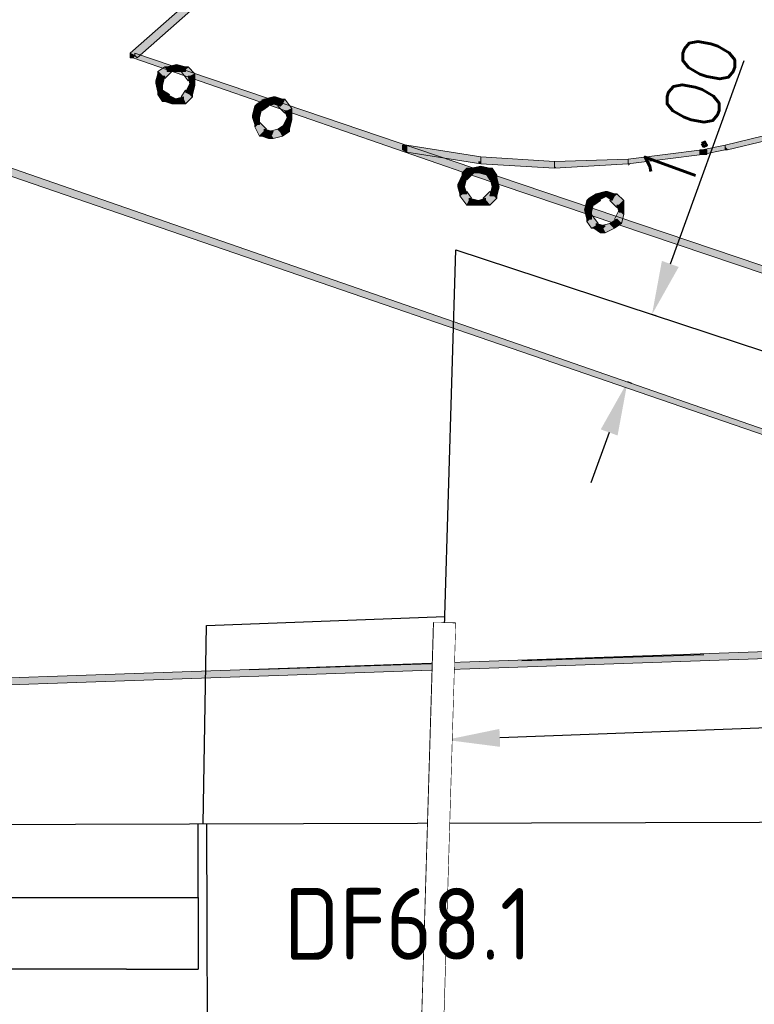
# Model space of a CAD drawing. Header units: millimetres. Extents: x -27 to 2301, y -256 to 766.
# Tile 31 of 97: x 192 to 202, y 82 to 96. Entities that reach past the tile are written whole.
import ezdxf

# ---------------------------------------------------------------- set-up
doc = ezdxf.new("R2010")
doc.units = ezdxf.units.MM
doc.set_wipeout_variables(frame=1)
doc.linetypes.add('DASHED', pattern=[19.05, 12.7, -6.35])
for name, color, linetype in [('SIV-ONDERGROND-ALG', 251, 'Continuous'), ('SIV-VRI-DETECTIE', 4, 'Continuous'), ('SIV-VRI-KABEL', 3, 'Continuous'), ('SIV-VRI-LUSUITSLIJPER', 7, 'Continuous'), ('SIV-VRI-MAATVOERING', 7, 'Continuous'), ('SIV-VRI-MANTELBUIS', 1, 'Continuous')]:
    doc.layers.add(name, color=color, linetype=linetype)
doc.styles.add('ISO', font='ISO.shx')
doc.styles.get("Standard").update_dxf_attribs({"font": 'txt.shx'})
doc.dimstyles.get("Standard").update_dxf_attribs({"dimtxt": 0.18, "dimasz": 0.18, "dimexe": 0.18, "dimexo": 0.0625, "dimgap": 0.09, "dimtad": 0, "dimtih": 1, "dimtoh": 1, "dimzin": 0, "dimdsep": 46, "dimtxsty": 'Standard', "dimcen": 0.09, "dimadec": 0, "dimazin": 0, "dimtfac": 1, "dimtofl": 0, "dimtmove": 0, "dimatfit": 3, "dimfxl": 1, "dimtolj": 1, "dimtzin": 0, "dimarcsym": 0})

# ---------------------------------------------------------------- blocks, each defined once
blk = doc.blocks.new('5x1')
at = {"layer": 'SIV-VRI-DETECTIE'}
for p, q in [((2, 0.5), (0, 0.5)), ((0, -0.5), (0, 0.5)), ((2, 0.5), (4, 0.5)), ((4, 0.5), (5, 0.5)), ((5, 0.5), (5, -0.5)), ((2, -0.5), (0, -0.5)), ((4, -0.5), (2, -0.5)), ((4, -0.5), (5, -0.5))]:
    blk.add_line(p, q, dxfattribs=at)
blk = doc.blocks.new('*D26')
at = {"layer": 'Defpoints', "color": 0}
for p in [(213.531, 87.058), (197.892, 86.469), (197.93, 85.481)]:
    blk.add_point(p, dxfattribs=at)
at = {"layer": 'SIV-VRI-MAATVOERING', "color": 0, "lineweight": -2}
for p, q in [((213.534, 86.996), (213.575, 85.89)), ((197.895, 86.406), (197.936, 85.301)), ((212.819, 86.042), (198.679, 85.509))]:
    blk.add_line(p, q, dxfattribs=at)
at = {"layer": 'SIV-VRI-MAATVOERING', "color": 0}
for points in [[(212.814, 86.167), (212.824, 85.917), (213.568, 86.07)], [(198.674, 85.634), (198.684, 85.384), (197.93, 85.481)]]:
    blk.add_solid(points, dxfattribs=at)
at = {"layer": 'SIV-VRI-MAATVOERING', "color": 0, "insert": (205.677, 86.238), "char_height": 0.75, "attachment_point": 5, "rotation": 2.1582}
blk.add_mtext('\\A1;15.65', dxfattribs=at)
blk = doc.blocks.new('*D38')
at = {"layer": 'Defpoints', "color": 0}
for p in [(200.803, 91.419), (200.461, 90.477), (200.461, 90.477)]:
    blk.add_point(p, dxfattribs=at)
at = {"layer": 'SIV-VRI-MAATVOERING', "color": 0, "lineweight": -2}
for p, q in [((201.059, 92.124), (202.088, 94.962)), ((200.862, 91.398), (200.803, 91.419)), ((200.52, 90.456), (200.461, 90.477)), ((200.206, 89.772), (199.95, 89.067))]:
    blk.add_line(p, q, dxfattribs=at)
at = {"layer": 'SIV-VRI-MAATVOERING', "color": 0}
for points in [[(200.941, 92.167), (201.176, 92.082), (200.803, 91.419)], [(200.088, 89.815), (200.323, 89.73), (200.461, 90.477)]]:
    blk.add_solid(points, dxfattribs=at)
at = {"layer": 'SIV-VRI-MAATVOERING', "color": 0, "insert": (201.322, 94.213), "char_height": 0.75, "attachment_point": 5, "rotation": 70.0667}
blk.add_mtext('\\A1;1.00', dxfattribs=at)

msp = doc.modelspace()

# ---------------------------------------------------------------- hatches: boundary and pattern name
at = {"layer": 'SIV-ONDERGROND-ALG'}
h = msp.add_hatch(color=256, dxfattribs=at)
h.dxf.hatch_style = 2
h.paths.add_polyline_path([(193.589, 95.035), (193.621, 95.003), (211.344, 110.635), (211.312, 110.667), (211.28, 110.699), (193.524, 95.067)])
h = msp.add_hatch(color=256, dxfattribs=at)
h.dxf.hatch_style = 2
h.paths.add_polyline_path([(193.557, 95.003), (193.524, 95.003), (193.524, 95.067), (193.589, 95.035)])
h = msp.add_hatch(color=256, dxfattribs=at)
h.dxf.hatch_style = 2
h.paths.add_polyline_path([(198.285, 93.395), (198.317, 93.459), (193.589, 95.067), (193.589, 95.035), (193.557, 95.003), (198.285, 93.362)])
h = msp.add_hatch(color=256, dxfattribs=at)
h.dxf.hatch_style = 2
h.paths.add_polyline_path([(194.039, 94.842), (194.007, 94.874), (193.91, 94.81), (193.975, 94.745), (194.007, 94.713), (194.103, 94.81)])
h = msp.add_hatch(color=256, dxfattribs=at)
h.dxf.hatch_style = 2
h.paths.add_polyline_path([(194.039, 94.874), (194.007, 94.874), (194.039, 94.842)])
h = msp.add_hatch(color=256, dxfattribs=at)
h.dxf.hatch_style = 2
h.paths.add_polyline_path([(194.168, 94.874), (194.168, 94.906), (194.039, 94.874), (194.039, 94.81), (194.168, 94.81)])
h = msp.add_hatch(color=256, dxfattribs=at)
h.dxf.hatch_style = 2
h.paths.add_polyline_path([(194.296, 94.842), (194.296, 94.874), (194.168, 94.906), (194.168, 94.81), (194.296, 94.81)])
h = msp.add_hatch(color=256, dxfattribs=at)
h.dxf.hatch_style = 2
h.paths.add_polyline_path([(194.361, 94.745), (194.425, 94.778), (194.329, 94.874), (194.296, 94.842), (194.232, 94.81), (194.329, 94.681)])
h = msp.add_hatch(color=256, dxfattribs=at)
h.dxf.hatch_style = 2
h.paths.add_polyline_path([(194.329, 94.874), (194.296, 94.874), (194.296, 94.842)])
h = msp.add_hatch(color=256, dxfattribs=at)
h.dxf.hatch_style = 2
h.paths.add_polyline_path([(193.975, 94.745), (193.91, 94.778), (193.878, 94.681), (193.91, 94.649), (193.975, 94.617), (194.007, 94.745)])
h = msp.add_hatch(color=256, dxfattribs=at)
h.dxf.hatch_style = 2
h.paths.add_polyline_path([(193.91, 94.81), (193.91, 94.778), (193.975, 94.745)])
h = msp.add_hatch(color=256, dxfattribs=at)
h.dxf.hatch_style = 2
h.paths.add_polyline_path([(194.393, 94.617), (194.425, 94.617), (194.425, 94.745), (194.329, 94.745), (194.361, 94.617)])
h = msp.add_hatch(color=256, dxfattribs=at)
h.dxf.hatch_style = 2
h.paths.add_polyline_path([(194.425, 94.745), (194.425, 94.778), (194.361, 94.745)])
h = msp.add_hatch(color=256, dxfattribs=at)
h.dxf.hatch_style = 2
h.paths.add_polyline_path([(193.878, 94.681), (193.878, 94.649), (193.91, 94.649)])
h = msp.add_hatch(color=256, dxfattribs=at)
h.dxf.hatch_style = 2
h.paths.add_polyline_path([(193.91, 94.649), (193.878, 94.649), (193.91, 94.52), (193.975, 94.52), (193.975, 94.649)])
h = msp.add_hatch(color=256, dxfattribs=at)
h.dxf.hatch_style = 2
h.paths.add_polyline_path([(194.361, 94.488), (194.393, 94.488), (194.425, 94.617), (194.393, 94.617), (194.361, 94.649), (194.296, 94.52)])
h = msp.add_hatch(color=256, dxfattribs=at)
h.dxf.hatch_style = 2
h.paths.add_polyline_path([(193.943, 94.52), (193.91, 94.488), (193.975, 94.392), (194.039, 94.424), (194.071, 94.488), (193.975, 94.552)])
h = msp.add_hatch(color=256, dxfattribs=at)
h.dxf.hatch_style = 2
h.paths.add_polyline_path([(193.91, 94.52), (193.91, 94.488), (193.943, 94.52)])
h = msp.add_hatch(color=256, dxfattribs=at)
h.dxf.hatch_style = 2
h.paths.add_polyline_path([(193.975, 94.392), (194.007, 94.392), (194.039, 94.424)])
h = msp.add_hatch(color=256, dxfattribs=at)
h.dxf.hatch_style = 2
h.paths.add_polyline_path([(194.039, 94.424), (194.007, 94.392), (194.103, 94.359), (194.136, 94.392), (194.168, 94.424), (194.039, 94.488)])
h = msp.add_hatch(color=256, dxfattribs=at)
h.dxf.hatch_style = 2
h.paths.add_polyline_path([(194.136, 94.392), (194.136, 94.359), (194.264, 94.359), (194.264, 94.456), (194.136, 94.424)])
h = msp.add_hatch(color=256, dxfattribs=at)
h.dxf.hatch_style = 2
h.paths.add_polyline_path([(194.264, 94.424), (194.296, 94.359), (194.393, 94.456), (194.361, 94.488), (194.296, 94.552), (194.232, 94.456)])
h = msp.add_hatch(color=256, dxfattribs=at)
h.dxf.hatch_style = 2
h.paths.add_polyline_path([(194.264, 94.359), (194.296, 94.359), (194.264, 94.424)])
h = msp.add_hatch(color=256, dxfattribs=at)
h.dxf.hatch_style = 2
h.paths.add_polyline_path([(194.393, 94.456), (194.393, 94.488), (194.361, 94.488)])
h = msp.add_hatch(color=256, dxfattribs=at)
h.dxf.hatch_style = 2
h.paths.add_polyline_path([(195.39, 94.359), (195.39, 94.424), (195.294, 94.359), (195.326, 94.295), (195.358, 94.263), (195.454, 94.327)])
h = msp.add_hatch(color=256, dxfattribs=at)
h.dxf.hatch_style = 2
h.paths.add_polyline_path([(195.358, 94.424), (195.39, 94.424), (195.39, 94.392), (195.358, 94.392)])
h = msp.add_hatch(color=256, dxfattribs=at)
h.dxf.hatch_style = 2
h.paths.add_polyline_path([(195.519, 94.424), (195.519, 94.456), (195.39, 94.424), (195.39, 94.359), (195.422, 94.327), (195.551, 94.359)])
h = msp.add_hatch(color=256, dxfattribs=at)
h.dxf.hatch_style = 2
h.paths.add_polyline_path([(195.647, 94.359), (195.647, 94.424), (195.551, 94.456), (195.519, 94.424), (195.519, 94.359), (195.615, 94.327)])
h = msp.add_hatch(color=256, dxfattribs=at)
h.dxf.hatch_style = 2
h.paths.add_polyline_path([(195.551, 94.456), (195.519, 94.456), (195.519, 94.424)])
h = msp.add_hatch(color=256, dxfattribs=at)
h.dxf.hatch_style = 2
h.paths.add_polyline_path([(195.712, 94.263), (195.776, 94.295), (195.68, 94.424), (195.647, 94.359), (195.583, 94.327), (195.68, 94.231)])
h = msp.add_hatch(color=256, dxfattribs=at)
h.dxf.hatch_style = 2
h.paths.add_polyline_path([(195.68, 94.424), (195.647, 94.424), (195.647, 94.359)])
h = msp.add_hatch(color=256, dxfattribs=at)
h.dxf.hatch_style = 2
h.paths.add_polyline_path([(194.103, 94.359), (194.136, 94.359), (194.136, 94.392)])
h = msp.add_hatch(color=256, dxfattribs=at)
h.dxf.hatch_style = 2
h.paths.add_polyline_path([(195.326, 94.295), (195.261, 94.327), (195.229, 94.199), (195.261, 94.167), (195.326, 94.167), (195.358, 94.295)])
h = msp.add_hatch(color=256, dxfattribs=at)
h.dxf.hatch_style = 2
h.paths.add_polyline_path([(195.294, 94.359), (195.261, 94.327), (195.326, 94.295)])
h = msp.add_hatch(color=256, dxfattribs=at)
h.dxf.hatch_style = 2
h.paths.add_polyline_path([(195.776, 94.263), (195.776, 94.295), (195.712, 94.263)])
h = msp.add_hatch(color=256, dxfattribs=at)
h.dxf.hatch_style = 2
h.paths.add_polyline_path([(195.229, 94.199), (195.229, 94.167), (195.261, 94.167)])
h = msp.add_hatch(color=256, dxfattribs=at)
h.dxf.hatch_style = 2
h.paths.add_polyline_path([(195.261, 94.167), (195.229, 94.167), (195.261, 94.07), (195.326, 94.07), (195.326, 94.167)])
h = msp.add_hatch(color=256, dxfattribs=at)
h.dxf.hatch_style = 2
h.paths.add_polyline_path([(195.712, 94.038), (195.744, 94.006), (195.776, 94.134), (195.744, 94.167), (195.712, 94.167), (195.647, 94.038)])
h = msp.add_hatch(color=256, dxfattribs=at)
h.dxf.hatch_style = 2
h.paths.add_polyline_path([(195.744, 94.167), (195.776, 94.167), (195.776, 94.263), (195.68, 94.263), (195.712, 94.167)])
h = msp.add_hatch(color=256, dxfattribs=at)
h.dxf.hatch_style = 2
h.paths.add_polyline_path([(195.776, 94.134), (195.776, 94.167), (195.744, 94.167)])
h = msp.add_hatch(color=256, dxfattribs=at)
h.dxf.hatch_style = 2
h.paths.add_polyline_path([(195.294, 94.07), (195.261, 94.038), (195.326, 93.909), (195.39, 93.974), (195.422, 94.006), (195.326, 94.102)])
h = msp.add_hatch(color=256, dxfattribs=at)
h.dxf.hatch_style = 2
h.paths.add_polyline_path([(195.261, 94.07), (195.261, 94.038), (195.294, 94.07)])
h = msp.add_hatch(color=256, dxfattribs=at)
h.dxf.hatch_style = 2
h.paths.add_polyline_path([(195.39, 93.974), (195.358, 93.909), (195.454, 93.877), (195.487, 93.909), (195.519, 93.974), (195.39, 94.006)])
h = msp.add_hatch(color=256, dxfattribs=at)
h.dxf.hatch_style = 2
h.paths.add_polyline_path([(195.487, 93.909), (195.519, 93.877), (195.647, 93.909), (195.615, 93.974), (195.583, 94.006), (195.454, 93.974)])
h = msp.add_hatch(color=256, dxfattribs=at)
h.dxf.hatch_style = 2
h.paths.add_polyline_path([(195.615, 93.974), (195.647, 93.909), (195.744, 93.974), (195.712, 94.038), (195.68, 94.07), (195.583, 94.006)])
h = msp.add_hatch(color=256, dxfattribs=at)
h.dxf.hatch_style = 2
h.paths.add_polyline_path([(195.744, 93.974), (195.744, 94.006), (195.712, 94.038)])
h = msp.add_hatch(color=256, dxfattribs=at)
h.dxf.hatch_style = 2
h.paths.add_polyline_path([(195.326, 93.909), (195.358, 93.909), (195.39, 93.974)])
h = msp.add_hatch(color=256, dxfattribs=at)
h.dxf.hatch_style = 2
h.paths.add_polyline_path([(195.454, 93.877), (195.519, 93.877), (195.487, 93.909)])
h = msp.add_hatch(color=256, dxfattribs=at)
h.dxf.hatch_style = 2
h.paths.add_polyline_path([(202.37, 93.877), (202.338, 93.909), (201.823, 93.781), (201.823, 93.748), (201.855, 93.716), (202.402, 93.845)])
h = msp.add_hatch(color=256, dxfattribs=at)
h.dxf.hatch_style = 2
h.paths.add_polyline_path([(197.384, 93.684), (197.32, 93.716), (197.32, 93.781), (197.384, 93.781), (197.384, 93.716)])
h = msp.add_hatch(color=256, dxfattribs=at)
h.dxf.hatch_style = 2
h.paths.add_polyline_path([(197.384, 93.716), (197.384, 93.684), (198.414, 93.523), (198.414, 93.62), (197.384, 93.781)])
h = msp.add_hatch(color=256, dxfattribs=at)
h.dxf.hatch_style = 2
h.paths.add_polyline_path([(201.823, 93.748), (201.823, 93.781), (201.501, 93.716), (201.501, 93.652), (201.823, 93.716)])
h = msp.add_hatch(color=256, dxfattribs=at)
h.dxf.hatch_style = 2
h.paths.add_polyline_path([(201.855, 93.716), (201.823, 93.716), (201.823, 93.748)])
h = msp.add_hatch(color=256, dxfattribs=at)
h.dxf.hatch_style = 2
h.paths.add_polyline_path([(198.414, 93.588), (198.414, 93.523), (199.443, 93.459), (199.443, 93.555), (198.414, 93.62)])
h = msp.add_hatch(color=256, dxfattribs=at)
h.dxf.hatch_style = 2
h.paths.add_polyline_path([(200.472, 93.555), (200.472, 93.523), (201.501, 93.652), (201.501, 93.716), (200.472, 93.588)])
h = msp.add_hatch(color=256, dxfattribs=at)
h.dxf.hatch_style = 2
h.paths.add_polyline_path([(201.501, 93.652), (201.469, 93.652), (201.469, 93.716), (201.501, 93.716), (201.501, 93.684)])
h = msp.add_hatch(color=256, dxfattribs=at)
h.dxf.hatch_style = 2
h.paths.add_polyline_path([(201.501, 93.716), (201.566, 93.716), (201.566, 93.652), (201.501, 93.652), (201.501, 93.684)])
h = msp.add_hatch(color=256, dxfattribs=at)
h.dxf.hatch_style = 2
h.paths.add_polyline_path([(191.755, 93.459), (191.723, 93.395), (203.142, 89.47), (203.174, 89.503), (203.174, 89.535), (191.788, 93.491)])
h = msp.add_hatch(color=256, dxfattribs=at)
h.dxf.hatch_style = 2
h.paths.add_polyline_path([(198.285, 93.427), (198.221, 93.459), (198.156, 93.395), (198.188, 93.33), (198.221, 93.298), (198.317, 93.395)])
h = msp.add_hatch(color=256, dxfattribs=at)
h.dxf.hatch_style = 2
h.paths.add_polyline_path([(198.285, 93.459), (198.221, 93.459), (198.285, 93.427)])
h = msp.add_hatch(color=256, dxfattribs=at)
h.dxf.hatch_style = 2
h.paths.add_polyline_path([(198.414, 93.459), (198.414, 93.491), (198.285, 93.459), (198.285, 93.395), (198.414, 93.395)])
h = msp.add_hatch(color=256, dxfattribs=at)
h.dxf.hatch_style = 2
h.paths.add_polyline_path([(203.624, 91.593), (203.657, 91.658), (198.317, 93.459), (198.285, 93.395), (198.285, 93.362), (203.624, 91.561)])
h = msp.add_hatch(color=256, dxfattribs=at)
h.dxf.hatch_style = 2
h.paths.add_polyline_path([(198.381, 93.523), (198.381, 93.555), (198.414, 93.555), (198.414, 93.523)])
h = msp.add_hatch(color=256, dxfattribs=at)
h.dxf.hatch_style = 2
h.paths.add_polyline_path([(198.542, 93.395), (198.542, 93.459), (198.414, 93.491), (198.414, 93.459), (198.381, 93.395), (198.51, 93.362)])
h = msp.add_hatch(color=256, dxfattribs=at)
h.dxf.hatch_style = 2
h.paths.add_polyline_path([(198.607, 93.33), (198.639, 93.362), (198.574, 93.459), (198.542, 93.395), (198.478, 93.395), (198.542, 93.298)])
h = msp.add_hatch(color=256, dxfattribs=at)
h.dxf.hatch_style = 2
h.paths.add_polyline_path([(198.574, 93.459), (198.542, 93.459), (198.542, 93.395)])
h = msp.add_hatch(color=256, dxfattribs=at)
h.dxf.hatch_style = 2
h.paths.add_polyline_path([(199.443, 93.523), (199.443, 93.459), (200.472, 93.523), (200.472, 93.588), (199.443, 93.555)])
h = msp.add_hatch(color=256, dxfattribs=at)
h.dxf.hatch_style = 2
h.paths.add_polyline_path([(199.443, 93.459), (199.443, 93.491), (199.475, 93.459)])
h = msp.add_hatch(color=256, dxfattribs=at)
h.dxf.hatch_style = 2
h.paths.add_polyline_path([(200.472, 93.523), (200.504, 93.523), (200.472, 93.491)])
h = msp.add_hatch(color=256, dxfattribs=at)
h.dxf.hatch_style = 2
h.paths.add_polyline_path([(198.188, 93.33), (198.156, 93.362), (198.092, 93.234), (198.156, 93.202), (198.188, 93.202), (198.221, 93.33)])
h = msp.add_hatch(color=256, dxfattribs=at)
h.dxf.hatch_style = 2
h.paths.add_polyline_path([(198.156, 93.395), (198.156, 93.362), (198.188, 93.33)])
h = msp.add_hatch(color=256, dxfattribs=at)
h.dxf.hatch_style = 2
h.paths.add_polyline_path([(198.607, 93.202), (198.671, 93.202), (198.639, 93.33), (198.542, 93.33), (198.574, 93.202)])
h = msp.add_hatch(color=256, dxfattribs=at)
h.dxf.hatch_style = 2
h.paths.add_polyline_path([(198.639, 93.33), (198.639, 93.362), (198.607, 93.33)])
h = msp.add_hatch(color=256, dxfattribs=at)
h.dxf.hatch_style = 2
h.paths.add_polyline_path([(198.092, 93.234), (198.092, 93.202), (198.156, 93.202)])
h = msp.add_hatch(color=256, dxfattribs=at)
h.dxf.hatch_style = 2
h.paths.add_polyline_path([(198.156, 93.202), (198.092, 93.202), (198.124, 93.105), (198.221, 93.105), (198.188, 93.202)])
h = msp.add_hatch(color=256, dxfattribs=at)
h.dxf.hatch_style = 2
h.paths.add_polyline_path([(198.607, 93.073), (198.639, 93.073), (198.671, 93.202), (198.574, 93.202), (198.542, 93.073)])
h = msp.add_hatch(color=256, dxfattribs=at)
h.dxf.hatch_style = 2
h.paths.add_polyline_path([(198.639, 93.202), (198.671, 93.202), (198.671, 93.169), (198.639, 93.169)])
h = msp.add_hatch(color=256, dxfattribs=at)
h.dxf.hatch_style = 2
h.paths.add_polyline_path([(198.156, 93.105), (198.124, 93.073), (198.221, 92.944), (198.253, 93.009), (198.285, 93.041), (198.221, 93.137)])
h = msp.add_hatch(color=256, dxfattribs=at)
h.dxf.hatch_style = 2
h.paths.add_polyline_path([(198.124, 93.105), (198.124, 93.073), (198.156, 93.105)])
h = msp.add_hatch(color=256, dxfattribs=at)
h.dxf.hatch_style = 2
h.paths.add_polyline_path([(198.478, 93.009), (198.542, 92.944), (198.639, 93.041), (198.607, 93.073), (198.542, 93.137), (198.446, 93.041)])
h = msp.add_hatch(color=256, dxfattribs=at)
h.dxf.hatch_style = 2
h.paths.add_polyline_path([(198.639, 93.041), (198.639, 93.073), (198.607, 93.073)])
h = msp.add_hatch(color=256, dxfattribs=at)
h.dxf.hatch_style = 2
h.paths.add_polyline_path([(200.022, 93.073), (200.022, 93.105), (199.925, 93.041), (199.958, 93.009), (199.99, 92.944), (200.086, 93.009)])
h = msp.add_hatch(color=256, dxfattribs=at)
h.dxf.hatch_style = 2
h.paths.add_polyline_path([(200.151, 93.105), (200.151, 93.137), (200.022, 93.105), (200.022, 93.073), (200.054, 93.009), (200.183, 93.073)])
h = msp.add_hatch(color=256, dxfattribs=at)
h.dxf.hatch_style = 2
h.paths.add_polyline_path([(200.279, 93.073), (200.279, 93.105), (200.183, 93.137), (200.151, 93.105), (200.151, 93.073), (200.247, 93.009)])
h = msp.add_hatch(color=256, dxfattribs=at)
h.dxf.hatch_style = 2
h.paths.add_polyline_path([(200.183, 93.137), (200.151, 93.137), (200.151, 93.105)])
h = msp.add_hatch(color=256, dxfattribs=at)
h.dxf.hatch_style = 2
h.paths.add_polyline_path([(200.343, 92.944), (200.408, 93.009), (200.311, 93.105), (200.279, 93.073), (200.215, 93.009), (200.311, 92.912)])
h = msp.add_hatch(color=256, dxfattribs=at)
h.dxf.hatch_style = 2
h.paths.add_polyline_path([(200.311, 93.105), (200.279, 93.105), (200.279, 93.073)])
h = msp.add_hatch(color=256, dxfattribs=at)
h.dxf.hatch_style = 2
h.paths.add_polyline_path([(198.221, 92.944), (198.253, 92.944), (198.253, 93.009)])
h = msp.add_hatch(color=256, dxfattribs=at)
h.dxf.hatch_style = 2
h.paths.add_polyline_path([(198.253, 93.009), (198.253, 92.944), (198.381, 92.944), (198.381, 93.009), (198.253, 93.041)])
h = msp.add_hatch(color=256, dxfattribs=at)
h.dxf.hatch_style = 2
h.paths.add_polyline_path([(198.381, 92.976), (198.381, 92.944), (198.478, 92.944), (198.478, 93.041), (198.381, 93.009)])
h = msp.add_hatch(color=256, dxfattribs=at)
h.dxf.hatch_style = 2
h.paths.add_polyline_path([(198.478, 92.944), (198.542, 92.944), (198.478, 93.009)])
h = msp.add_hatch(color=256, dxfattribs=at)
h.dxf.hatch_style = 2
h.paths.add_polyline_path([(199.958, 93.009), (199.893, 93.009), (199.861, 92.88), (199.893, 92.88), (199.958, 92.848), (199.99, 92.976)])
h = msp.add_hatch(color=256, dxfattribs=at)
h.dxf.hatch_style = 2
h.paths.add_polyline_path([(199.925, 93.041), (199.893, 93.009), (199.958, 93.009)])
h = msp.add_hatch(color=256, dxfattribs=at)
h.dxf.hatch_style = 2
h.paths.add_polyline_path([(200.376, 92.848), (200.408, 92.848), (200.408, 92.944), (200.311, 92.944), (200.343, 92.848)])
h = msp.add_hatch(color=256, dxfattribs=at)
h.dxf.hatch_style = 2
h.paths.add_polyline_path([(200.408, 92.944), (200.408, 93.009), (200.343, 92.944)])
h = msp.add_hatch(color=256, dxfattribs=at)
h.dxf.hatch_style = 2
h.paths.add_polyline_path([(199.893, 92.88), (199.861, 92.88), (199.893, 92.751), (199.958, 92.751), (199.958, 92.88)])
h = msp.add_hatch(color=256, dxfattribs=at)
h.dxf.hatch_style = 2
h.paths.add_polyline_path([(199.925, 92.751), (199.893, 92.719), (199.958, 92.623), (200.022, 92.655), (200.054, 92.687), (199.958, 92.816)])
h = msp.add_hatch(color=256, dxfattribs=at)
h.dxf.hatch_style = 2
h.paths.add_polyline_path([(200.343, 92.719), (200.376, 92.687), (200.408, 92.816), (200.376, 92.848), (200.343, 92.88), (200.279, 92.751)])
h = msp.add_hatch(color=256, dxfattribs=at)
h.dxf.hatch_style = 2
h.paths.add_polyline_path([(200.408, 92.816), (200.408, 92.848), (200.376, 92.848)])
h = msp.add_hatch(color=256, dxfattribs=at)
h.dxf.hatch_style = 2
h.paths.add_polyline_path([(199.893, 92.751), (199.893, 92.719), (199.925, 92.751)])
h = msp.add_hatch(color=256, dxfattribs=at)
h.dxf.hatch_style = 2
h.paths.add_polyline_path([(199.958, 92.623), (199.99, 92.623), (200.022, 92.655)])
h = msp.add_hatch(color=256, dxfattribs=at)
h.dxf.hatch_style = 2
h.paths.add_polyline_path([(200.022, 92.655), (199.99, 92.623), (200.086, 92.558), (200.118, 92.623), (200.151, 92.655), (200.022, 92.687)])
h = msp.add_hatch(color=256, dxfattribs=at)
h.dxf.hatch_style = 2
h.paths.add_polyline_path([(200.118, 92.623), (200.151, 92.558), (200.279, 92.623), (200.247, 92.655), (200.215, 92.687), (200.086, 92.655)])
h = msp.add_hatch(color=256, dxfattribs=at)
h.dxf.hatch_style = 2
h.paths.add_polyline_path([(200.247, 92.655), (200.279, 92.623), (200.376, 92.687), (200.343, 92.719), (200.311, 92.751), (200.215, 92.687)])
h = msp.add_hatch(color=256, dxfattribs=at)
h.dxf.hatch_style = 2
h.paths.add_polyline_path([(200.086, 92.558), (200.151, 92.558), (200.118, 92.623)])
h = msp.add_hatch(color=256, dxfattribs=at)
h.dxf.hatch_style = 2
h.paths.add_polyline_path([(178.986, 85.868), (178.986, 85.804), (211.376, 86.929), (211.376, 87.026), (178.986, 85.9)])

# ---------------------------------------------------------------- linework, layer by layer
at = {"layer": 'SIV-ONDERGROND-ALG', "lineweight": 5}
for points in [[(193.589, 95.035), (193.621, 95.003), (211.344, 110.635), (211.312, 110.667), (211.28, 110.699), (193.524, 95.067), (193.589, 95.035)], [(193.557, 95.003), (193.524, 95.003), (193.524, 95.067)], [(198.285, 93.395), (198.317, 93.459), (193.589, 95.067), (193.589, 95.035), (193.557, 95.003), (198.285, 93.362), (198.285, 93.395)], [(194.039, 94.842), (194.007, 94.874), (193.91, 94.81), (193.975, 94.745), (194.007, 94.713), (194.103, 94.81), (194.039, 94.842)], [(194.039, 94.874), (194.007, 94.874)], [(194.168, 94.874), (194.168, 94.906), (194.039, 94.874), (194.039, 94.81), (194.168, 94.81), (194.168, 94.874)], [(194.296, 94.842), (194.296, 94.874), (194.168, 94.906), (194.168, 94.81), (194.296, 94.81), (194.296, 94.842)], [(194.361, 94.745), (194.425, 94.778), (194.329, 94.874), (194.296, 94.842), (194.232, 94.81), (194.329, 94.681), (194.361, 94.745)], [(194.329, 94.874), (194.296, 94.874)], [(193.975, 94.745), (193.91, 94.778), (193.878, 94.681), (193.91, 94.649), (193.975, 94.617), (194.007, 94.745), (193.975, 94.745)], [(193.91, 94.81), (193.91, 94.778)], [(194.393, 94.617), (194.425, 94.617), (194.425, 94.745), (194.329, 94.745), (194.361, 94.617), (194.393, 94.617)], [(194.425, 94.745), (194.425, 94.778)], [(193.878, 94.681), (193.878, 94.649)], [(193.91, 94.649), (193.878, 94.649), (193.91, 94.52), (193.975, 94.52), (193.975, 94.649), (193.91, 94.649)], [(194.361, 94.488), (194.393, 94.488), (194.425, 94.617), (194.393, 94.617), (194.361, 94.649), (194.296, 94.52), (194.361, 94.488)], [(194.425, 94.617), (194.425, 94.617)], [(193.943, 94.52), (193.91, 94.488), (193.975, 94.392), (194.039, 94.424), (194.071, 94.488), (193.975, 94.552), (193.943, 94.52)], [(193.91, 94.52), (193.91, 94.488)], [(194.039, 94.424), (194.007, 94.392), (194.103, 94.359), (194.136, 94.392), (194.168, 94.424), (194.039, 94.488), (194.039, 94.424)], [(194.136, 94.392), (194.136, 94.359), (194.264, 94.359), (194.264, 94.456), (194.136, 94.424), (194.136, 94.392)], [(194.264, 94.424), (194.296, 94.359), (194.393, 94.456), (194.361, 94.488), (194.296, 94.552), (194.232, 94.456), (194.264, 94.424)], [(194.393, 94.456), (194.393, 94.488)], [(195.39, 94.359), (195.39, 94.424), (195.294, 94.359), (195.326, 94.295), (195.358, 94.263), (195.454, 94.327), (195.39, 94.359)], [(195.519, 94.424), (195.519, 94.456), (195.39, 94.424), (195.39, 94.359), (195.422, 94.327), (195.551, 94.359), (195.519, 94.424)], [(195.647, 94.359), (195.647, 94.424), (195.551, 94.456), (195.519, 94.424), (195.519, 94.359), (195.615, 94.327), (195.647, 94.359)], [(195.551, 94.456), (195.519, 94.456)], [(195.712, 94.263), (195.776, 94.295), (195.68, 94.424), (195.647, 94.359), (195.583, 94.327), (195.68, 94.231), (195.712, 94.263)], [(195.68, 94.424), (195.647, 94.424)], [(193.975, 94.392), (194.007, 94.392)], [(194.103, 94.359), (194.136, 94.359)], [(194.264, 94.359), (194.296, 94.359)], [(195.326, 94.295), (195.261, 94.327), (195.229, 94.199), (195.261, 94.167), (195.326, 94.167), (195.358, 94.295), (195.326, 94.295)], [(195.294, 94.359), (195.261, 94.327)], [(195.776, 94.263), (195.776, 94.295)], [(195.229, 94.199), (195.229, 94.167)], [(195.261, 94.167), (195.229, 94.167), (195.261, 94.07), (195.326, 94.07), (195.326, 94.167), (195.261, 94.167)], [(195.712, 94.038), (195.744, 94.006), (195.776, 94.134), (195.744, 94.167), (195.712, 94.167), (195.647, 94.038), (195.712, 94.038)], [(195.744, 94.167), (195.776, 94.167), (195.776, 94.263), (195.68, 94.263), (195.712, 94.167), (195.744, 94.167)], [(195.776, 94.134), (195.776, 94.167)], [(195.294, 94.07), (195.261, 94.038), (195.326, 93.909), (195.39, 93.974), (195.422, 94.006), (195.326, 94.102), (195.294, 94.07)], [(195.261, 94.07), (195.261, 94.038)], [(195.39, 93.974), (195.358, 93.909), (195.454, 93.877), (195.487, 93.909), (195.519, 93.974), (195.39, 94.006), (195.39, 93.974)], [(195.487, 93.909), (195.519, 93.877), (195.647, 93.909), (195.615, 93.974), (195.583, 94.006), (195.454, 93.974), (195.487, 93.909)], [(195.615, 93.974), (195.647, 93.909), (195.744, 93.974), (195.712, 94.038), (195.68, 94.07), (195.583, 94.006), (195.615, 93.974)], [(195.744, 93.974), (195.744, 94.006)], [(195.326, 93.909), (195.358, 93.909)], [(195.454, 93.877), (195.519, 93.877)], [(195.647, 93.909), (195.647, 93.909)], [(202.37, 93.877), (202.338, 93.909), (201.823, 93.781), (201.823, 93.748), (201.855, 93.716), (202.402, 93.845), (202.37, 93.877)], [(197.384, 93.684), (197.32, 93.716), (197.32, 93.781), (197.384, 93.781)], [(197.384, 93.716), (197.384, 93.684), (198.414, 93.523), (198.414, 93.62), (197.384, 93.781), (197.384, 93.716)], [(201.823, 93.748), (201.823, 93.781), (201.501, 93.716), (201.501, 93.652), (201.823, 93.716), (201.823, 93.748)], [(198.414, 93.588), (198.414, 93.523), (199.443, 93.459), (199.443, 93.555), (198.414, 93.62), (198.414, 93.588)], [(200.472, 93.555), (200.472, 93.523), (201.501, 93.652), (201.501, 93.716), (200.472, 93.588), (200.472, 93.555)], [(201.501, 93.652), (201.469, 93.652), (201.469, 93.716), (201.501, 93.716)], [(201.501, 93.716), (201.566, 93.716), (201.566, 93.652), (201.501, 93.652)], [(201.855, 93.716), (201.823, 93.716)], [(191.755, 93.459), (191.723, 93.395), (203.142, 89.47), (203.174, 89.503), (203.174, 89.535), (191.788, 93.491), (191.755, 93.459)], [(198.285, 93.427), (198.221, 93.459), (198.156, 93.395), (198.188, 93.33), (198.221, 93.298), (198.317, 93.395), (198.285, 93.427)], [(198.285, 93.459), (198.221, 93.459)], [(198.414, 93.459), (198.414, 93.491), (198.285, 93.459), (198.285, 93.395), (198.414, 93.395), (198.414, 93.459)], [(203.624, 91.593), (203.657, 91.658), (198.317, 93.459), (198.285, 93.395), (198.285, 93.362), (203.624, 91.561), (203.624, 91.593)], [(198.542, 93.395), (198.542, 93.459), (198.414, 93.491), (198.414, 93.459), (198.381, 93.395), (198.51, 93.362), (198.542, 93.395)], [(198.414, 93.491), (198.414, 93.491)], [(198.607, 93.33), (198.639, 93.362), (198.574, 93.459), (198.542, 93.395), (198.478, 93.395), (198.542, 93.298), (198.607, 93.33)], [(198.574, 93.459), (198.542, 93.459)], [(199.443, 93.523), (199.443, 93.459), (200.472, 93.523), (200.472, 93.588), (199.443, 93.555), (199.443, 93.523)], [(198.188, 93.33), (198.156, 93.362), (198.092, 93.234), (198.156, 93.202), (198.188, 93.202), (198.221, 93.33), (198.188, 93.33)], [(198.156, 93.395), (198.156, 93.362)], [(198.607, 93.202), (198.671, 93.202), (198.639, 93.33), (198.542, 93.33), (198.574, 93.202), (198.607, 93.202)], [(198.639, 93.33), (198.639, 93.362)], [(198.092, 93.234), (198.092, 93.202)], [(198.156, 93.202), (198.092, 93.202), (198.124, 93.105), (198.221, 93.105), (198.188, 93.202), (198.156, 93.202)], [(198.607, 93.073), (198.639, 93.073), (198.671, 93.202), (198.574, 93.202), (198.542, 93.073), (198.607, 93.073)], [(198.156, 93.105), (198.124, 93.073), (198.221, 92.944), (198.253, 93.009), (198.285, 93.041), (198.221, 93.137), (198.156, 93.105)], [(198.124, 93.105), (198.124, 93.073)], [(198.478, 93.009), (198.542, 92.944), (198.639, 93.041), (198.607, 93.073), (198.542, 93.137), (198.446, 93.041), (198.478, 93.009)], [(198.639, 93.041), (198.639, 93.073)], [(200.022, 93.073), (200.022, 93.105), (199.925, 93.041), (199.958, 93.009), (199.99, 92.944), (200.086, 93.009), (200.022, 93.073)], [(200.151, 93.105), (200.151, 93.137), (200.022, 93.105), (200.022, 93.073), (200.054, 93.009), (200.183, 93.073), (200.151, 93.105)], [(200.279, 93.073), (200.279, 93.105), (200.183, 93.137), (200.151, 93.105), (200.151, 93.073), (200.247, 93.009), (200.279, 93.073)], [(200.183, 93.137), (200.151, 93.137)], [(200.343, 92.944), (200.408, 93.009), (200.311, 93.105), (200.279, 93.073), (200.215, 93.009), (200.311, 92.912), (200.343, 92.944)], [(200.311, 93.105), (200.279, 93.105)], [(198.221, 92.944), (198.253, 92.944)], [(198.253, 93.009), (198.253, 92.944), (198.381, 92.944), (198.381, 93.009), (198.253, 93.041), (198.253, 93.009)], [(198.381, 92.976), (198.381, 92.944), (198.478, 92.944), (198.478, 93.041), (198.381, 93.009), (198.381, 92.976)], [(198.478, 92.944), (198.542, 92.944)], [(199.958, 93.009), (199.893, 93.009), (199.861, 92.88), (199.893, 92.88), (199.958, 92.848), (199.99, 92.976), (199.958, 93.009)], [(199.925, 93.041), (199.893, 93.009)], [(200.376, 92.848), (200.408, 92.848), (200.408, 92.944), (200.311, 92.944), (200.343, 92.848), (200.376, 92.848)], [(200.408, 92.944), (200.408, 93.009)], [(199.861, 92.88), (199.861, 92.88)], [(199.893, 92.88), (199.861, 92.88), (199.893, 92.751), (199.958, 92.751), (199.958, 92.88), (199.893, 92.88)], [(199.925, 92.751), (199.893, 92.719), (199.958, 92.623), (200.022, 92.655), (200.054, 92.687), (199.958, 92.816), (199.925, 92.751)], [(200.343, 92.719), (200.376, 92.687), (200.408, 92.816), (200.376, 92.848), (200.343, 92.88), (200.279, 92.751), (200.343, 92.719)], [(200.408, 92.816), (200.408, 92.848)], [(199.893, 92.751), (199.893, 92.719)], [(200.022, 92.655), (199.99, 92.623), (200.086, 92.558), (200.118, 92.623), (200.151, 92.655), (200.022, 92.687), (200.022, 92.655)], [(200.118, 92.623), (200.151, 92.558), (200.279, 92.623), (200.247, 92.655), (200.215, 92.687), (200.086, 92.655), (200.118, 92.623)], [(200.247, 92.655), (200.279, 92.623), (200.376, 92.687), (200.343, 92.719), (200.311, 92.751), (200.215, 92.687), (200.247, 92.655)], [(200.376, 92.687), (200.376, 92.687)], [(199.958, 92.623), (199.99, 92.623)], [(200.086, 92.558), (200.151, 92.558)], [(200.279, 92.623), (200.279, 92.623)], [(178.986, 85.868), (178.986, 85.804), (211.376, 86.929), (211.376, 87.026), (178.986, 85.9), (178.986, 85.868)]]:
    msp.add_lwpolyline(points, dxfattribs=at)
at = {"layer": 'SIV-ONDERGROND-ALG', "lineweight": 25}
msp.add_lwpolyline([(133.923, 84.131), (210.25, 84.356)], dxfattribs=at)
at = {"layer": 'SIV-VRI-KABEL'}
msp.add_lwpolyline([(197.06, 58.497), (197.059, 58.778), (197.863, 85.509), (198.066, 92.321), (207.063, 89.358), (213.034, 89.358)], dxfattribs=at)
at = {"layer": 'SIV-VRI-LUSUITSLIJPER'}
for points in [[(194.472, 83.28), (194.472, 84.31)], [(194.504, 80.047), (194.604, 80.047), (194.591, 84.31)]]:
    msp.add_lwpolyline(points, dxfattribs=at)
at = {"layer": 'SIV-VRI-MANTELBUIS'}
for p, q in [((196.909, 58.782), (197.761, 87.118)), ((197.209, 58.773), (198.061, 87.109)), ((197.761, 87.118), (197.911, 87.114)), ((198.061, 87.109), (197.911, 87.114))]:
    msp.add_line(p, q, dxfattribs=at)

# ---------------------------------------------------------------- block references
at = {"layer": 'SIV-VRI-DETECTIE'}
msp.add_blockref('5x1', (189.472, 82.78), dxfattribs=at)

# ---------------------------------------------------------------- dimensions: what is measured, and where the dimension line sits
at = {"layer": 'SIV-VRI-MAATVOERING'}
for base, p1, p2, angle, override, picture, middle in [((200.461, 90.477), (200.803, 91.419), (200.461, 90.477), 250.0667, {"dimtxt": 0.75, "dimasz": 0.75, "dimexe": 0, "dimtad": 1, "dimtih": 0, "dimtoh": 0, "dimcen": 1}, '*D38', (201.759, 94.055)), ((197.93, 85.481), (213.531, 87.058), (197.892, 86.469), 182.1582, {"dimtxt": 0.75, "dimasz": 0.75, "dimtad": 1, "dimtih": 0, "dimtoh": 0, "dimcen": 1}, '*D26', (205.694, 85.773))]:
    dim = msp.add_linear_dim(base=base, p1=p1, p2=p2, angle=angle, dimstyle='Standard', override=override, dxfattribs=at)
    dim.commit()
    dim.dimension.update_dxf_attribs({"geometry": picture, "text_midpoint": middle, "dimtype": 161})

# ---------------------------------------------------------------- next in the draw order: wipeouts: each hides what was drawn before it
msp.add_wipeout([(197.761, 87.118), (198.061, 87.109), (197.209, 58.773), (196.909, 58.782)]).dxf.layer = 'SIV-VRI-MANTELBUIS'

# ---------------------------------------------------------------- next in the draw order: linework, layer by layer
at = {"layer": 'SIV-VRI-KABEL'}
msp.add_lwpolyline([(194.541, 84.31), (194.588, 87.079), (197.914, 87.205)], dxfattribs=at)
at = {"layer": 'SIV-VRI-MAATVOERING', "linetype": 'DASHED', "ltscale": 0.2}
msp.add_line((195.181, 86.463), (233.336, 87.718), dxfattribs=at)

# ---------------------------------------------------------------- next in the draw order: texts
at = {"layer": 'SIV-VRI-DETECTIE', "linetype": 'Continuous', "style": 'ISO'}
msp.add_text('DF68.1', height=1, rotation=360, dxfattribs=at).set_placement((195.669, 82.413))

doc.saveas('drawing.dxf')
